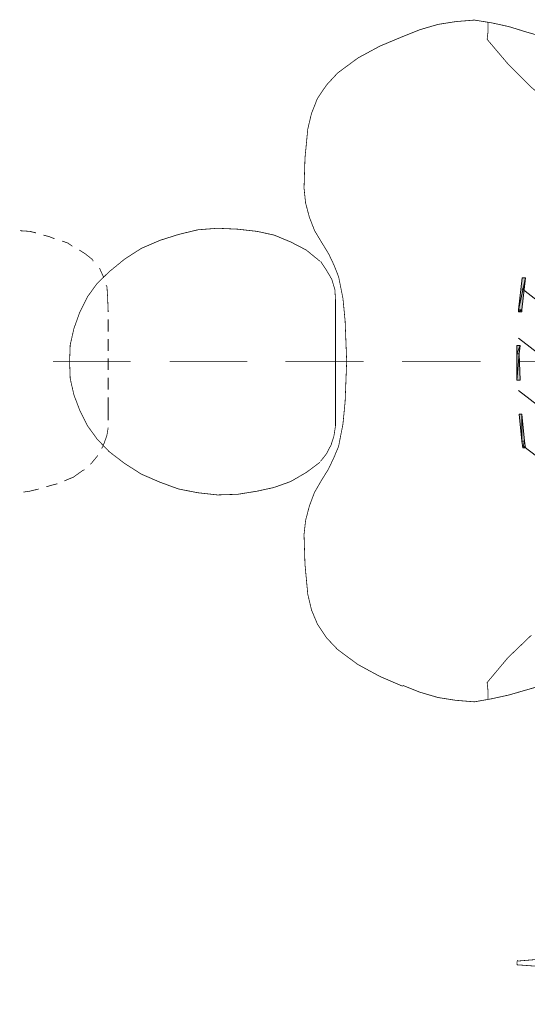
# Model space of a CAD drawing. Header units: millimetres. Extents: x 6904000 to 7075021, y 297772 to 407623.
# Tile 15 of 91: x 6942229 to 6942621, y 383292 to 384053. Entities that reach past the tile are written whole.
import ezdxf

# ---------------------------------------------------------------- set-up
doc = ezdxf.new("R2010")
doc.units = ezdxf.units.MM
doc.layers.add('MCS - PW - 2 piętro (2026.04.21)_do wysłania$0$H', color=8, linetype='Continuous')
doc.layers.add('MCS - PW - 2 piętro (2026.04.21)_do wysłania$0$Przekrojowa', color=8, linetype='Continuous', lineweight=25)

# ---------------------------------------------------------------- blocks, each defined once
blk = doc.blocks.new('MCS - PW - 2 piętro (2026.04.21)_do wysłania$0$zw$EDF5')
at = {"layer": 'MCS - PW - 2 piętro (2026.04.21)_do wysłania$0$H', "linetype": 'Continuous', "lineweight": 0}
for points in [[(12.243, 210.71), (11.618, 210.757), (9.597, 210.71), (9.597, 210.925), (12.243, 210.925)], [(14.841, 210.588), (14.841, 210.83), (15.034, 210.83), (17.511, 210.54), (17.511, 210.3), (15.034, 210.588)], [(4.33, 210.3), (4.33, 210.468), (4.859, 210.588), (6.952, 210.757), (6.952, 210.588)]]:
    blk.add_hatch(color=256, dxfattribs=at).paths.add_polyline_path(points)
at = {"layer": 'MCS - PW - 2 piętro (2026.04.21)_do wysłania$0$H', "color": 1, "lineweight": 0, "true_color": 0xff0000}
for p, q in [((8.779, 210.83), (-37.981, 150.791)), ((12.821, 210.83), (-36.994, 146.871)), ((4.45, 210.42), (-38.678, 155.073)), ((16.622, 210.54), (-35.791, 143.239))]:
    blk.add_line(p, q, dxfattribs=at)
at = {"layer": 'MCS - PW - 2 piętro (2026.04.21)_do wysłania$0$H', "lineweight": 0, "const_width": 0.0573}
for points in [[(0.915, 249.098), (0.986, 248.594), (1.155, 247.895)], [(21.071, 248.594), (21.119, 249.34)], [(20.951, 248.112), (21.071, 248.594)], [(20.662, 247.079), (20.782, 247.535)], [(1.323, 247.319), (1.444, 246.909)], [(1.444, 246.909), (1.564, 246.453)], [(11.017, 246.789), (11.017, 240.8)], [(11.017, 246.789), (11.017, 240.8)], [(11.017, 246.789), (11.017, 240.8)], [(20.495, 246.669), (20.662, 247.079)], [(1.781, 245.924), (2.069, 245.225), (2.55, 244.553), (2.647, 244.359)], [(19.916, 245.298), (20.158, 245.634), (20.325, 246.091)], [(8.419, 245.178), (7.217, 244.721), (6.061, 244.144)], [(11.017, 245.514), (9.694, 245.467), (8.419, 245.178)], [(12.292, 245.467), (11.017, 245.514)], [(13.567, 245.178), (12.292, 245.467)], [(15.996, 244.144), (14.841, 244.721), (13.567, 245.178)], [(18.883, 243.735), (19.34, 244.312), (19.629, 244.769)], [(3.055, 243.903), (3.753, 243.326)], [(6.061, 244.144), (5.028, 243.398)], [(17.944, 242.46), (17.031, 243.398), (15.996, 244.144)], [(18.763, 243.687), (18.883, 243.735)], [(5.028, 243.398), (4.042, 242.46), (3.127, 241.257)], [(4.282, 243.037), (4.499, 242.917)], [(4.499, 242.917), (5.316, 242.628), (5.894, 242.532)], [(17.488, 242.869), (18.234, 243.206)], [(6.471, 242.532), (7.097, 242.532), (8.25, 242.532)], [(8.828, 242.532), (9.767, 242.532)], [(10.343, 242.532), (11.257, 242.532)], [(11.835, 242.532), (12.749, 242.532)], [(13.326, 242.532), (14.264, 242.532)], [(14.841, 242.532), (16.044, 242.58)], [(16.044, 242.58), (16.789, 242.628)], [(16.789, 242.628), (16.909, 242.7)], [(18.93, 241.257), (17.944, 242.46)], [(3.127, 241.257), (2.31, 239.982)], [(19.749, 239.982), (18.93, 241.257)], [(2.31, 239.982), (1.684, 238.539), (1.155, 237.097), (0.866, 235.605), (0.698, 234.09), (0.746, 232.526)], [(20.373, 238.539), (19.749, 239.982)], [(20.831, 237.097), (20.373, 238.539)], [(11.017, 237.793), (11.017, 231.78)], [(11.017, 237.793), (11.017, 231.78)], [(11.017, 237.793), (11.017, 231.852)], [(21.071, 231.035), (21.239, 232.526), (21.311, 234.09), (21.191, 235.605), (20.831, 237.097)], [(0.746, 232.526), (0.986, 231.035), (1.275, 229.711)], [(19.629, 227.234), (20.253, 228.437), (20.782, 229.711), (21.071, 231.035)], [(1.275, 229.711), (1.732, 228.437), (2.43, 227.234)], [(11.017, 228.845), (11.017, 222.833)], [(11.017, 228.773), (11.017, 222.783)], [(11.017, 228.773), (11.017, 222.783)], [(-6.975, 227.113), (-8.202, 226.825), (-9.284, 226.369), (-10.342, 225.67), (-11.257, 224.804), (-12.411, 223.242)], [(-2.356, 227.402), (-4.666, 227.33), (-6.975, 227.113)], [(1.901, 226.007), (0.915, 226.584), (-0.168, 226.993), (-1.275, 227.282), (-2.356, 227.402)], [(2.43, 227.234), (3.224, 226.175)], [(18.763, 226.175), (19.629, 227.234)], [(22.177, 226.993), (21.119, 226.584)], [(23.26, 227.282), (22.177, 226.993)], [(24.415, 227.402), (23.26, 227.282)], [(28.985, 227.113), (26.724, 227.33), (24.415, 227.402)], [(30.187, 226.825), (28.985, 227.113)], [(31.342, 226.369), (30.187, 226.825)], [(3.296, 226.127), (3.873, 225.67)], [(15.828, 224.974), (16.573, 225.021), (17.368, 225.261), (18.064, 225.67), (18.763, 226.127)], [(21.119, 226.584), (20.158, 226.007)], [(33.314, 224.804), (32.376, 225.67), (31.342, 226.369)], [(2.718, 225.503), (1.901, 226.007)], [(7.913, 224.228), (6.181, 224.395), (4.45, 224.732), (3.584, 225.094), (2.718, 225.503)], [(3.873, 225.67), (4.571, 225.309)], [(4.571, 225.309), (5.245, 225.094)], [(19.34, 225.503), (18.474, 225.094)], [(20.158, 226.007), (19.34, 225.503)], [(5.245, 225.094), (6.014, 224.974)], [(6.014, 224.974), (15.828, 224.974)], [(17.56, 224.732), (15.876, 224.395), (14.144, 224.228)], [(18.474, 225.094), (17.56, 224.732)], [(34.469, 223.242), (33.314, 224.804)], [(11.017, 224.108), (7.913, 224.228)], [(14.144, 224.228), (11.017, 224.108)], [(-12.411, 223.242), (-13.326, 221.558)], [(35.383, 221.558), (34.469, 223.242)], [(-13.326, 221.558), (-14.095, 219.778)], [(36.129, 219.778), (35.383, 221.558)], [(-14.023, 219.778), (-14.552, 218.454)], [(11.017, 219.826), (11.017, 213.836)], [(11.017, 219.778), (11.017, 213.764)], [(11.017, 219.778), (11.017, 213.764)], [(36.658, 218.454), (36.129, 219.778)], [(-14.552, 218.454), (-14.961, 217.059), (-15.178, 215.688)], [(37.284, 215.688), (37.067, 217.059), (36.658, 218.454)], [(-15.178, 215.688), (-15.298, 214.246)], [(37.404, 214.246), (37.284, 215.688)], [(-15.298, 214.246), (-15.058, 212.898), (-14.769, 211.576), (-14.384, 210.253)], [(36.489, 210.253), (36.898, 211.576), (37.187, 212.898), (37.404, 214.246)], [(-15.13, 213.186), (-14.479, 213.186), (-13.806, 213.258), (-11.882, 211.648), (-10.15, 209.844)], [(-15.13, 213.186), (-14.479, 213.186), (-13.806, 213.258)], [(29.105, 205.923), (30.597, 207.943), (32.208, 209.844), (34.013, 211.648), (35.912, 213.258)], [(35.912, 213.258), (36.538, 213.186)], [(35.912, 213.258), (36.538, 213.186)], [(36.538, 213.186), (37.235, 213.186)], [(36.538, 213.186), (37.235, 213.186)], [(-35.383, 210.95), (-35.503, 210.95), (-35.623, 210.95), (-35.84, 207.99), (-36.128, 207.318)], [(-35.262, 210.877), (-35.383, 210.95)], [(-34.468, 198.754), (-34.468, 205.393), (-34.805, 207.318), (-35.094, 207.99), (-35.334, 210.877)], [(11.017, 210.83), (11.017, 204.816)], [(-14.384, 210.253), (-13.735, 207.99), (-13.326, 205.682)], [(11.017, 210.782), (11.017, 204.768)], [(11.017, 210.782), (11.017, 204.768)], [(35.455, 205.682), (35.84, 207.99), (36.489, 210.253)]]:
    blk.add_lwpolyline(points, dxfattribs=at)
at = {"layer": 'MCS - PW - 2 piętro (2026.04.21)_do wysłania$0$H', "lineweight": 0}
for points in [[(11.594, 210.95), (11.594, 210.782), (9.574, 210.95), (11.594, 210.95)], [(11.594, 210.782), (9.574, 210.95), (9.574, 210.71), (11.594, 210.782)], [(9.574, 210.95), (9.574, 210.71)], [(12.243, 210.95), (12.243, 210.71), (11.594, 210.95), (12.243, 210.95)], [(12.243, 210.71), (11.594, 210.95), (11.594, 210.782), (12.243, 210.71)], [(15.01, 210.83), (15.01, 210.588), (14.841, 210.83), (15.01, 210.83)], [(15.01, 210.588), (14.841, 210.83), (14.841, 210.588), (15.01, 210.588)], [(17.488, 210.54), (17.488, 210.3), (15.01, 210.83), (17.488, 210.54)], [(17.488, 210.3), (15.01, 210.83), (15.01, 210.588), (17.488, 210.3)], [(4.859, 210.588), (4.859, 210.373), (4.33, 210.493), (4.859, 210.588)], [(4.859, 210.373), (4.33, 210.493), (4.33, 210.3), (4.859, 210.373)], [(6.927, 210.782), (6.927, 210.588), (4.859, 210.588), (6.927, 210.782)], [(6.927, 210.588), (4.859, 210.588), (4.859, 210.373), (6.927, 210.588)]]:
    blk.add_lwpolyline(points, dxfattribs=at)

msp = doc.modelspace()

# ---------------------------------------------------------------- block references
at = {"layer": 'MCS - PW - 2 piętro (2026.04.21)_do wysłania$0$Przekrojowa', "ltscale": 1.6, "xscale": 10, "yscale": 10, "zscale": 10, "rotation": 90.00000000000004}
msp.add_blockref('MCS - PW - 2 piętro (2026.04.21)_do wysłania$0$zw$EDF5', (6944722.48, 383678.41), dxfattribs=at)

doc.saveas('drawing.dxf')
